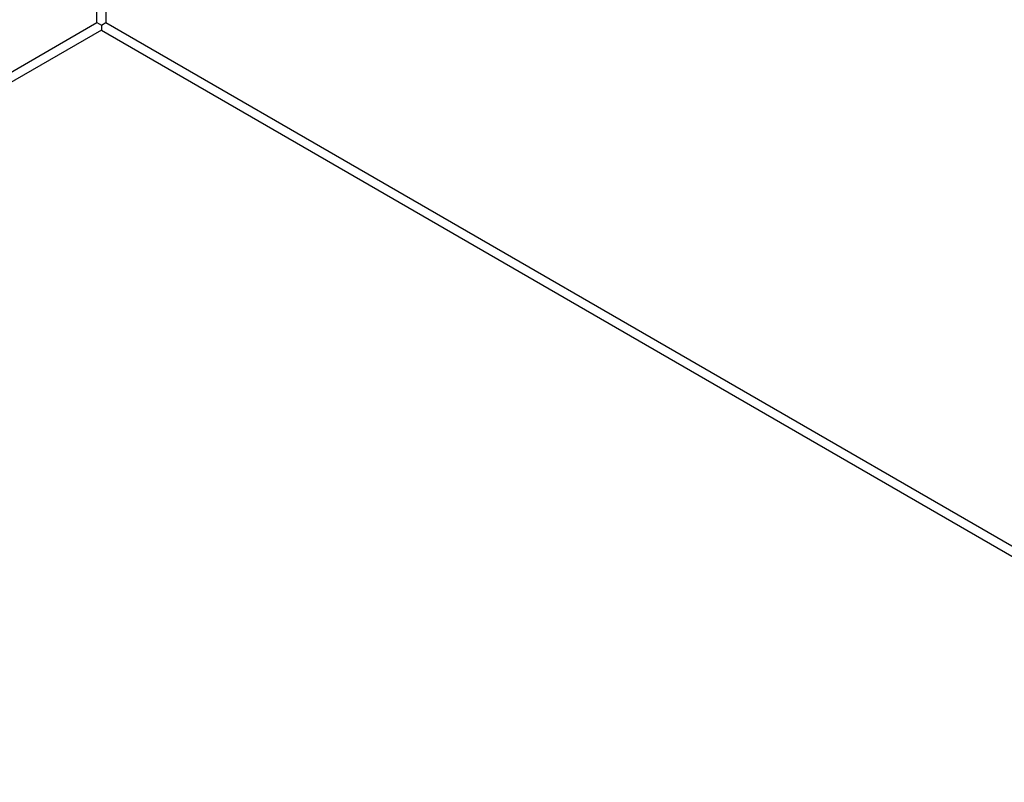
# Model space of a CAD drawing. Header units: inches. Extents: x 3 to 173, y 3 to 113.
# Tile 43 of 57: x 145.44 to 150.31, y 58.25 to 62.02. Entities that reach past the tile are written whole.
import ezdxf

# ---------------------------------------------------------------- set-up
doc = ezdxf.new("R2010")
doc.units = ezdxf.units.IN
doc.header["$LTSCALE"] = 10.4
doc.header["$MEASUREMENT"] = 0
doc.layers.add('Visible Edges(ANSI)', color=7, linetype='Continuous', lineweight=25)
doc.layers.add('Visible Tangent Edges(ANSI)', color=7, linetype='Continuous', lineweight=25)

msp = doc.modelspace()

# ---------------------------------------------------------------- linework, layer by layer
at = {"layer": 'Visible Edges(ANSI)'}
for p, q in [((145.81798, 62.00687), (145.8399, 61.99421)), ((145.8399, 61.99421), (145.86182, 62.00687)), ((145.8399, 61.99421), (145.8399, 61.9689))]:
    msp.add_line(p, q, dxfattribs=at)
at = {"layer": 'Visible Tangent Edges(ANSI)'}
for p, q in [((145.81798, 62.00687), (145.81798, 72.01043)), ((145.86182, 71.98512), (145.86182, 62.00687)), ((139.38397, 58.29219), (145.81798, 62.00687)), ((145.8399, 61.9689), (139.40589, 58.25422)), ((145.8399, 61.9689), (154.50324, 56.96712)), ((145.86182, 62.00687), (154.50324, 57.01774))]:
    msp.add_line(p, q, dxfattribs=at)

doc.saveas('drawing.dxf')
